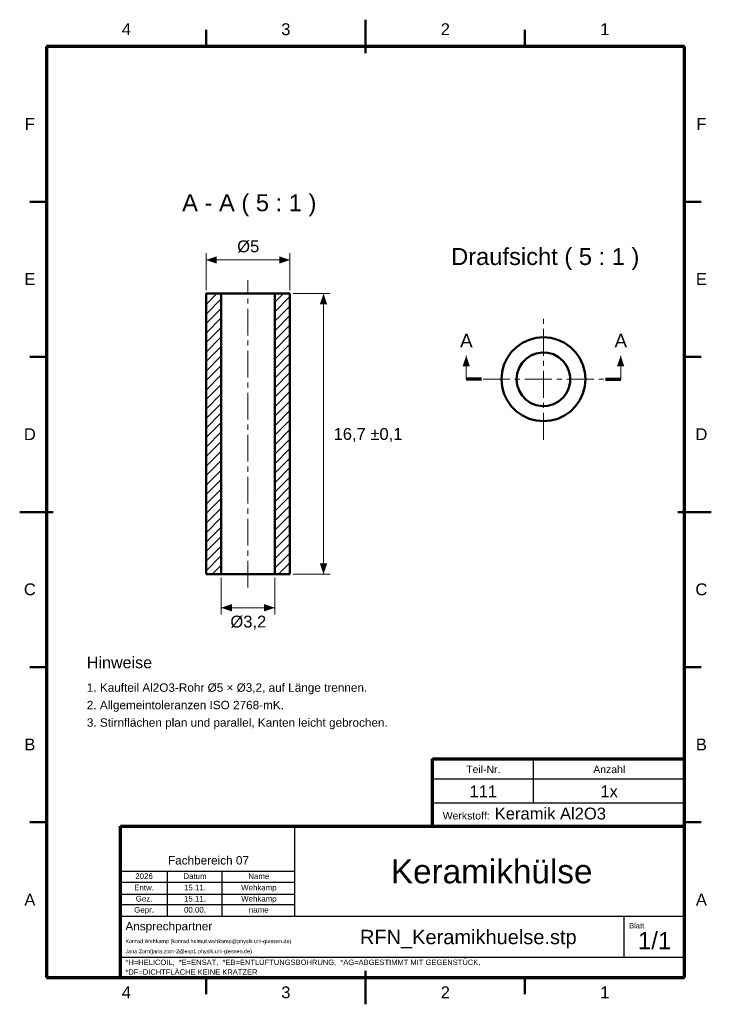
# Model space of a CAD drawing. Header units: millimetres. Extents: x 2 to 208, y 2 to 295.
import ezdxf

# ---------------------------------------------------------------- set-up
doc = ezdxf.new("R2010")
doc.units = ezdxf.units.MM
doc.linetypes.add('MITTELLINIE', pattern=[12.5, 8, -1.5, 1.5, -1.5])
for name, color, linetype in [('DUENN', 7, 'Continuous'), ('FLAECHE', 7, 'Continuous'), ('KONTUR', 7, 'Continuous'), ('LINIEN', 7, 'Continuous'), ('MITTELLINIE', 7, 'MITTELLINIE'), ('TEXT', 7, 'Continuous')]:
    doc.layers.add(name, color=color, linetype=linetype)
doc.styles.add('RFN', font='arial.ttf')

msp = doc.modelspace()

# ---------------------------------------------------------------- hatches: boundary and pattern name
at = {"layer": 'FLAECHE'}
for points in [[(57.5, 223.5), (60.7, 222.4), (60.7, 224.6), (57.5, 223.5)], [(82.5, 223.5), (79.3, 224.6), (79.3, 222.4), (82.5, 223.5)], [(92.5, 213.5), (91.4, 210.3), (93.6, 210.3), (92.5, 213.5)], [(135, 195), (133.9, 191.8), (136.1, 191.8), (135, 195)], [(181, 195), (179.9, 191.8), (182.1, 191.8), (181, 195)], [(92.5, 130), (93.6, 133.2), (91.4, 133.2), (92.5, 130)], [(62, 120), (65.2, 118.9), (65.2, 121.1), (62, 120)], [(78, 120), (74.8, 121.1), (74.8, 118.9), (78, 120)]]:
    msp.add_hatch(color=7, dxfattribs=at).paths.add_polyline_path(points)

# ---------------------------------------------------------------- linework, layer by layer
at = {"layer": 'DUENN', "lineweight": 20}
for p, q in [((57.5, 214.5), (57.5, 225.5)), ((57.5, 223.5), (82.5, 223.5)), ((82.5, 214.5), (82.5, 225.5)), ((57.5, 210.24), (60.76, 213.5)), ((57.5, 213.06), (57.94, 213.5)), ((57.5, 207.41), (62, 211.91)), ((78, 210.94), (80.56, 213.5)), ((78, 208.11), (82.5, 212.61)), ((83.5, 213.5), (94.5, 213.5)), ((92.5, 130), (92.5, 213.5)), ((57.5, 204.58), (62, 209.08)), ((78, 205.28), (82.5, 209.78)), ((57.5, 201.75), (62, 206.25)), ((78, 202.45), (82.5, 206.95)), ((57.5, 198.92), (62, 203.42)), ((78, 199.62), (82.5, 204.12)), ((57.5, 196.09), (62, 200.59)), ((78, 196.79), (82.5, 201.29)), ((57.5, 193.26), (62, 197.76)), ((78, 193.97), (82.5, 198.47)), ((57.5, 190.44), (62, 194.94)), ((78, 191.14), (82.5, 195.64)), ((135, 188), (135, 195)), ((181, 188), (181, 195)), ((57.5, 187.61), (62, 192.11)), ((78, 188.31), (82.5, 192.81)), ((57.5, 184.78), (62, 189.28)), ((78, 185.48), (82.5, 189.98)), ((57.5, 181.95), (62, 186.45)), ((78, 182.65), (82.5, 187.15)), ((57.5, 179.12), (62, 183.62)), ((78, 179.82), (82.5, 184.32)), ((57.5, 176.29), (62, 180.79)), ((78, 176.99), (82.5, 181.49)), ((57.5, 173.47), (62, 177.97)), ((78, 174.17), (82.5, 178.67)), ((78, 171.34), (82.5, 175.84)), ((57.5, 170.64), (62, 175.14)), ((78, 168.51), (82.5, 173.01)), ((57.5, 167.81), (62, 172.31)), ((78, 165.68), (82.5, 170.18)), ((57.5, 164.98), (62, 169.48)), ((78, 162.85), (82.5, 167.35)), ((57.5, 162.15), (62, 166.65)), ((78, 160.02), (82.5, 164.52)), ((57.5, 159.32), (62, 163.82)), ((78, 157.2), (82.5, 161.7)), ((57.5, 156.49), (62, 160.99)), ((78, 154.37), (82.5, 158.87)), ((57.5, 153.67), (62, 158.17)), ((57.5, 150.84), (62, 155.34)), ((78, 151.54), (82.5, 156.04)), ((57.5, 148.01), (62, 152.51)), ((78, 148.71), (82.5, 153.21)), ((57.5, 145.18), (62, 149.68)), ((78, 145.88), (82.5, 150.38)), ((57.5, 142.35), (62, 146.85)), ((78, 143.05), (82.5, 147.55)), ((57.5, 139.52), (62, 144.02)), ((78, 140.23), (82.5, 144.73)), ((57.5, 136.7), (62, 141.2)), ((78, 137.4), (82.5, 141.9)), ((57.5, 133.87), (62, 138.37)), ((78, 134.57), (82.5, 139.07)), ((57.5, 131.04), (62, 135.54)), ((78, 131.74), (82.5, 136.24)), ((59.29, 130), (62, 132.71)), ((79.09, 130), (82.5, 133.41)), ((62, 129), (62, 118)), ((78, 129), (78, 118)), ((81.92, 130), (82.5, 130.58)), ((83.5, 130), (94.5, 130)), ((62, 120), (78, 120))]:
    msp.add_line(p, q, dxfattribs=at)
at = {"layer": 'KONTUR', "lineweight": 50}
for p, q in [((105, 285), (105, 295)), ((57.5, 287), (57.5, 292)), ((152.5, 287), (152.5, 292)), ((10, 240.83), (5, 240.83)), ((200, 240.83), (205, 240.83)), ((57.5, 213.5), (62, 213.5)), ((57.5, 213.5), (57.5, 130)), ((62, 213.5), (62, 130)), ((78, 213.5), (82.5, 213.5)), ((78, 130), (78, 213.5)), ((82.5, 130), (82.5, 213.5)), ((10, 194.67), (5, 194.67)), ((200, 194.67), (205, 194.67)), ((2, 148.5), (12, 148.5)), ((198, 148.5), (208, 148.5)), ((62, 130), (57.5, 130)), ((82.5, 130), (78, 130)), ((10, 102.33), (5, 102.33)), ((200, 102.33), (205, 102.33)), ((10, 56.17), (5, 56.17)), ((200, 56.17), (205, 56.17)), ((105, 2), (105, 12)), ((57.5, 5), (57.5, 10)), ((152.5, 5), (152.5, 10))]:
    msp.add_line(p, q, dxfattribs=at)
at = {"layer": 'KONTUR', "lineweight": 70}
for p, q in [((200, 287), (10, 287)), ((10, 287), (10, 10)), ((200, 10), (200, 287)), ((139.5, 188), (135, 188)), ((176.5, 188), (181, 188)), ((125, 55), (125, 75)), ((125, 75), (200, 75)), ((32, 55), (200, 55)), ((32, 10), (32, 55)), ((10, 10), (200, 10)), ((32, 10), (200, 10))]:
    msp.add_line(p, q, dxfattribs=at)
at = {"layer": 'KONTUR', "lineweight": 50}
for points in [[(78, 213.5), (77.8, 213.5), (77.21, 213.5), (76.25, 213.5), (74.99, 213.5), (73.47, 213.5), (71.78, 213.5), (70, 213.5), (68.22, 213.5), (66.53, 213.5), (65.01, 213.5), (63.75, 213.5), (62.79, 213.5), (62.2, 213.5), (62, 213.5)], [(145.5, 188), (145.69, 185.83), (146.25, 183.72), (147.17, 181.75), (148.42, 179.97), (149.97, 178.42), (151.75, 177.17), (153.72, 176.25), (155.83, 175.69), (158, 175.5), (160.17, 175.69), (162.28, 176.25), (164.25, 177.17), (166.03, 178.42), (167.58, 179.97), (168.83, 181.75), (169.75, 183.72), (170.31, 185.83), (170.5, 188), (170.31, 190.17), (169.75, 192.28), (168.83, 194.25), (167.58, 196.03), (166.03, 197.58), (164.25, 198.83), (162.28, 199.75), (160.17, 200.31), (158, 200.5), (155.83, 200.31), (153.72, 199.75), (151.75, 198.83), (149.97, 197.58), (148.42, 196.03), (147.17, 194.25), (146.25, 192.28), (145.69, 190.17), (145.5, 188)], [(150, 188), (150.19, 186.28), (150.74, 184.64), (151.63, 183.16), (152.82, 181.9), (154.25, 180.93), (155.86, 180.29), (157.57, 180.01), (159.29, 180.11), (160.96, 180.57), (162.49, 181.38), (163.81, 182.5), (164.85, 183.88), (165.58, 185.45), (165.95, 187.14), (165.95, 188.87), (165.58, 190.55), (164.85, 192.12), (163.81, 193.5), (162.49, 194.62), (160.96, 195.43), (159.29, 195.89), (157.57, 195.99), (155.86, 195.71), (154.25, 195.07), (152.82, 194.1), (151.63, 192.84), (150.74, 191.36), (150.19, 189.72), (150, 188)], [(78, 130), (77.8, 130), (77.21, 130), (76.25, 130), (74.99, 130), (73.47, 130), (71.78, 130), (70, 130), (68.22, 130), (66.53, 130), (65.01, 130), (63.75, 130), (62.79, 130), (62.2, 130), (62, 130)]]:
    msp.add_lwpolyline(points, dxfattribs=at)
at = {"layer": 'LINIEN', "lineweight": 25}
for p, q in [((155, 62), (155, 75)), ((125, 69.1), (200, 69.1)), ((125, 62), (200, 62)), ((84, 28.2), (84, 55)), ((32, 41.6), (84, 41.6)), ((46, 28.2), (46, 41.6)), ((62.3, 28.2), (62.3, 41.6)), ((32, 38.3), (84, 38.3)), ((32, 34.8), (84, 34.8)), ((32, 31.7), (84, 31.7)), ((32, 28.2), (200, 28.2)), ((182, 16), (182, 28.2)), ((32, 16), (200, 16))]:
    msp.add_line(p, q, dxfattribs=at)
at = {"layer": 'MITTELLINIE', "lineweight": 20}
for p, q in [((70, 126), (70, 217.5)), ((158, 170), (158, 206)), ((140, 188), (176, 188))]:
    msp.add_line(p, q, dxfattribs=at)

# ---------------------------------------------------------------- texts
at = {"layer": 'TEXT', "style": 'RFN'}
for s, height, p in [('4', 3.53, (32.41, 290.4)), ('3', 3.53, (79.91, 290.4)), ('2', 3.53, (127.41, 290.4)), ('1', 3.53, (174.91, 290.4)), ('F', 3.53, (3.52, 262.22)), ('F', 3.53, (203.52, 262.22)), ('A - A ( 5 : 1 )', 5.0516, (50.39, 238)), ('Ø5', 3.526, (66.78, 225.8)), ('Draufsicht ( 5 : 1 )', 5.0516, (130.5, 222)), ('E', 3.53, (3.39, 216.05)), ('E', 3.53, (203.39, 216.05)), ('A', 4.02, (133.17, 197.5)), ('A', 4.02, (179.17, 197.5)), ('D', 3.53, (3.26, 169.88)), ('16,7 ±0,1', 3.526, (95.5, 169.96)), ('D', 3.53, (203.26, 169.88)), ('C', 3.53, (3.26, 123.72)), ('C', 3.53, (203.26, 123.72)), ('Ø3,2', 3.526, (64.76, 114.13)), ('Hinweise', 3.431, (22, 102)), ('1. Kaufteil Al2O3-Rohr Ø5 × Ø3,2, auf Länge trennen.', 2.5039, (22, 95)), ('2. Allgemeintoleranzen ISO 2768-mK.', 2.5039, (22, 89.8)), ('3. Stirnflächen plan und parallel, Kanten leicht gebrochen.', 2.5039, (22, 84.6)), ('B', 3.53, (3.39, 77.55)), ('B', 3.53, (203.39, 77.55)), ('Teil-Nr.', 2.227, (135, 70.8)), ('Anzahl', 2.227, (172.84, 70.8)), ('111', 3.526, (135.97, 63.6)), ('1x', 3.526, (174.95, 63.6)), ('Werkstoff:', 2.227, (128, 57)), ('Keramik Al2O3', 3.5259, (143.5, 57)), ('Fachbereich 07', 2.5039, (46.18, 43.6)), ('Keramikhülse', 7.0956, (112.56, 38)), ('2026', 1.679, (36.44, 39.29)), ('Datum', 1.679, (50.76, 39.29)), ('Name', 1.679, (70.08, 39.29)), ('Entw.', 1.679, (36.12, 35.89)), ('15.11.', 1.679, (50.95, 35.89)), ('Wehkamp', 1.679, (67.97, 35.89)), ('A', 3.53, (3.39, 31.38)), ('Gez.', 1.679, (36.57, 32.59)), ('15.11.', 1.679, (50.95, 32.59)), ('Wehkamp', 1.679, (67.97, 32.59)), ('A', 3.53, (203.39, 31.38)), ('Gepr.', 1.679, (36.12, 29.29)), ('00.00.', 1.679, (50.95, 29.29)), ('name', 1.679, (70.27, 29.29)), ('Ansprechpartner', 2.5039, (33.5, 24)), ('RFN_Keramikhuelse.stp', 4.2632, (103.35, 19.9)), ('Blatt', 1.621, (183.5, 24.6)), ('1/1', 5.11, (186.13, 18.4)), ('Konrad Wehkamp (konrad.helmut.wehkamp@physik.uni-giessen.de)', 1.1607, (33.5, 20.2)), ('Jana Zorn(jana.zorn-2@exp1.physik.uni-giessen.de)', 1.1607, (33.5, 17.2)), ('*H=HELICOIL,  *E=ENSAT,  *EB=ENTLÜFTUNGSBOHRUNG,  *AG=ABGESTIMMT MIT GEGENSTÜCK,', 1.606, (33.5, 13.7)), ('*DF=DICHTFLÄCHE KEINE KRATZER', 1.606, (33.5, 10.8)), ('4', 3.53, (32.41, 3.8)), ('3', 3.53, (79.91, 3.8)), ('2', 3.53, (127.41, 3.8)), ('1', 3.53, (174.91, 3.8))]:
    msp.add_text(s, height=height, dxfattribs=at).set_placement(p)

doc.saveas('drawing.dxf')
